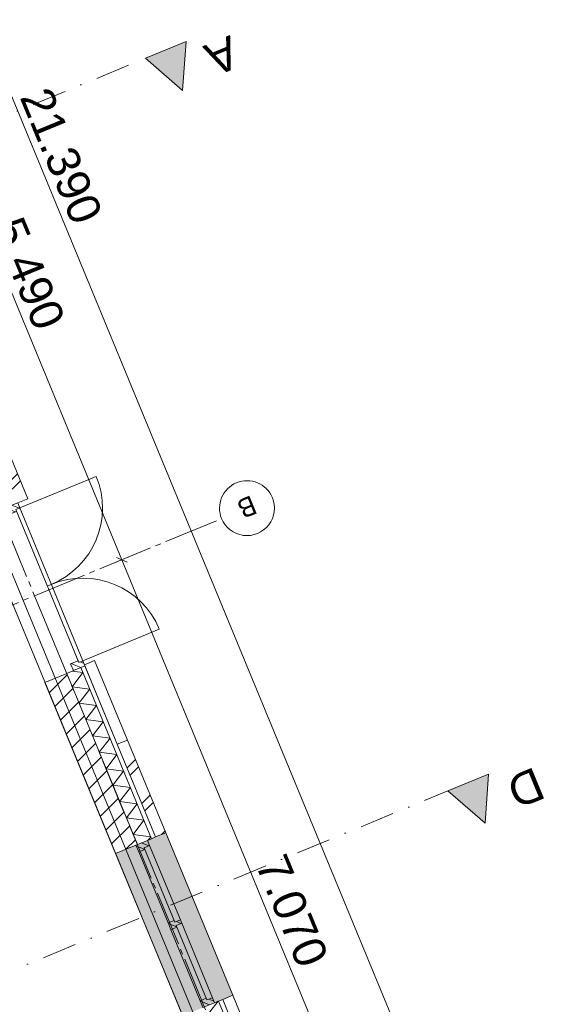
# Model space of a CAD drawing. Header units: millimetres. Extents: x -76965 to 1081933, y -21129 to 30747.
# Tile 111 of 114: x -5162 to -396, y 10301 to 19269. Entities that reach past the tile are written whole.
import ezdxf
from ezdxf.enums import TextEntityAlignment as Align

# ---------------------------------------------------------------- set-up
doc = ezdxf.new("R2010")
doc.units = ezdxf.units.MM
doc.header["$MEASUREMENT"] = 0
doc.linetypes.add('B0204', pattern=[650, 500, -50, 50, -50])
doc.linetypes.add('B0302', pattern=[625.500011, 313.000011, -156.25, 0, -156.25])
for name, color, linetype in [('007 Stramien', 7, 'Continuous'), ('021 Buitenwanden', 7, 'Continuous'), ('021 Buitenwanden 2D arcering', 7, 'Continuous'), ('021 Buitenwanden Afdek-arcering', 7, 'Continuous'), ('021 Buitenwanden Deuren', 7, 'Continuous'), ('021 Buitenwanden Doorsnede-arcering', 7, 'Continuous'), ('021 Buitenwanden Laagscheidingslijnen', 7, 'Continuous'), ('021 Buitenwanden Ramen', 7, 'Continuous'), ('023 Dekvloer', 7, 'Continuous'), ('102 Teksten ruimten _ Zones Zone omranding', 7, 'Continuous'), ('121 Drsn-en gevelaanduidingen', 7, 'Continuous'), ('121 Drsn-en gevelaanduidingen 2D arcering', 7, 'Continuous'), ('160 Presentatie_Aankleding 2D', 7, 'Continuous')]:
    doc.layers.add(name, color=color, linetype=linetype)
doc.styles.add('GENERATED_STYLE_1', font='txt')
doc.dimstyles.new('GENERATED_STYLE__1', dxfattribs={"dimtxt": 300, "dimasz": 71.25, "dimexe": 0.18, "dimexo": 0, "dimgap": 0.09, "dimtad": 1, "dimdec": 0, "dimzin": 0, "dimdsep": 46, "dimtxsty": 'GENERATED_STYLE_1', "dimblk": 'ARROWHEAD_6', "dimblk1": 'ARROWHEAD_6', "dimblk2": 'ARROWHEAD_6', "dimcen": 0.09, "dimclrd": 1, "dimclre": 1, "dimclrt": 2, "dimadec": 1, "dimazin": 0, "dimtfac": 1, "dimtdec": 4, "dimtmove": 0, "dimatfit": 3, "dimfxl": 1, "dimtolj": 1, "dimtzin": 0, "dimarcsym": 0})
pattern_1 = [(45, (0, 0), (-229.81, 229.81), []), (45, (-45.96, 45.96), (-229.81, 229.81), [])]
pattern_2 = [(45, (0, 0), (-31.8198, 31.8198), [])]

# ---------------------------------------------------------------- blocks, each defined once
blk = doc.blocks.new('Slab_1_1', base_point=(-2608.4, 7603))
at = {"layer": '023 Dekvloer', "color": 1, "linetype": 'Continuous', "lineweight": 0, "flags": 128}
blk.add_lwpolyline([(-2608.4, 7603), (-65140.3, -18201.4), (-72388.9, -636), (-38625.6, 13296.7), (-39373.3, 15108.5), (-10604.5, 26980.2)], close=True, dxfattribs=at)
blk = doc.blocks.new('*D78')
at = {"layer": '160 Presentatie_Aankleding 2D', "color": 1, "linetype": 'Continuous', "lineweight": 0}
for p, q in [((-8947.1, 25775.4), (-6326.5, 19424.8)), ((-6391.5, 19398), (-6261.5, 19451.6)), ((-6277.5, 19404.5), (-6375.4, 19445.2)), ((-6326.5, 19424.8), (-4232.3, 14349.9)), ((-4297.3, 14323.1), (-4167.3, 14376.8)), ((-4183.3, 14329.6), (-4281.2, 14370.3))]:
    blk.add_line(p, q, dxfattribs=at)
at = {"layer": '160 Presentatie_Aankleding 2D', "color": 2, "lineweight": 0, "insert": (-5419.6, 17384.4), "char_height": 300, "attachment_point": 7, "rotation": 292.42397, "style": 'GENERATED_STYLE_1'}
blk.add_mtext('\\A1;{\\fArial|b0|i0|c0|p38;5.490}', dxfattribs=at)
blk = doc.blocks.new('ARROWHEAD_6')
at = {"color": 0, "linetype": 'Continuous', "lineweight": 0}
for p, q in [((0, 0), (-1, 0)), ((-0.5, -0.5), (0.5, 0.5))]:
    blk.add_line(p, q, dxfattribs=at)
blk = doc.blocks.new('*D79')
at = {"layer": '160 Presentatie_Aankleding 2D', "color": 1, "linetype": 'Continuous', "lineweight": 0}
for p, q in [((-4297.3, 14323.1), (-4167.3, 14376.8)), ((-4183.3, 14329.6), (-4281.2, 14370.3)), ((-4232.3, 14349.9), (-1535.3, 7814.3)), ((-1600.3, 7787.5), (-1470.3, 7841.2)), ((-1584.3, 7834.7), (-1486.3, 7794)), ((-1535.3, 7814.3), (-1513.8, 7762.3))]:
    blk.add_line(p, q, dxfattribs=at)
at = {"layer": '160 Presentatie_Aankleding 2D', "color": 2, "lineweight": 0, "insert": (-3024, 11579.2), "char_height": 300, "attachment_point": 7, "rotation": 292.42397, "style": 'GENERATED_STYLE_1'}
blk.add_mtext('\\A1;{\\fArial|b0|i0|c0|p38;7.070}', dxfattribs=at)
blk = doc.blocks.new('*D82')
at = {"layer": '160 Presentatie_Aankleding 2D', "color": 1, "linetype": 'Continuous', "lineweight": 0}
for p, q in [((-71452.2, -7450), (-71322.2, -7396.3)), ((-71338.3, -7443.5), (-71436.2, -7402.8)), ((-71387.2, -7423.1), (-69293, -12498)), ((-69244.1, -12518.4), (-69342, -12477.7))]:
    blk.add_line(p, q, dxfattribs=at)
at = {"layer": '160 Presentatie_Aankleding 2D', "color": 2, "lineweight": 0, "insert": (-70480.3, -9463.6), "char_height": 300, "attachment_point": 7, "rotation": 292.42397, "style": 'GENERATED_STYLE_1'}
blk.add_mtext('\\A1;{\\fArial|b0|i0|c0|p38;5.490}', dxfattribs=at)
blk = doc.blocks.new('*D83')
at = {"layer": '160 Presentatie_Aankleding 2D', "color": 1, "linetype": 'Continuous', "lineweight": 0}
for p, q in [((-69358, -12524.8), (-69228, -12471.2)), ((-69244.1, -12518.4), (-69342, -12477.7)), ((-69293, -12498), (-66596, -19033.6)), ((-66661, -19060.4), (-66531, -19006.8)), ((-66645, -19013.3), (-66547.1, -19054)), ((-66596, -19033.6), (-66574.6, -19085.6))]:
    blk.add_line(p, q, dxfattribs=at)
at = {"layer": '160 Presentatie_Aankleding 2D', "color": 2, "lineweight": 0, "insert": (-68084.7, -15268.8), "char_height": 300, "attachment_point": 7, "rotation": 292.42397, "style": 'GENERATED_STYLE_1'}
blk.add_mtext('\\A1;{\\fArial|b0|i0|c0|p38;7.070}', dxfattribs=at)
blk = doc.blocks.new('*D96')
at = {"layer": '160 Presentatie_Aankleding 2D', "color": 1, "linetype": 'Continuous', "lineweight": 0}
for p, q in [((-9085.9, 27899.3), (-9064.4, 27847.3)), ((-9129.4, 27820.5), (-8999.4, 27874.1)), ((-9015.4, 27826.9), (-9113.4, 27867.6)), ((-9064.4, 27847.3), (-904.9, 8074.5)), ((-969.9, 8047.6), (-840, 8101.3)), ((-953.9, 8094.8), (-856, 8054.1)), ((-904.9, 8074.5), (-883.5, 8022.5))]:
    blk.add_line(p, q, dxfattribs=at)
at = {"layer": '160 Presentatie_Aankleding 2D', "color": 2, "lineweight": 0, "insert": (-5168.3, 18563.1), "char_height": 300, "attachment_point": 7, "rotation": 292.42397, "style": 'GENERATED_STYLE_1'}
blk.add_mtext('\\A1;{\\fArial|b0|i0|c0|p38;21.390}', dxfattribs=at)
blk = doc.blocks.new('Cutting Plane_1_1', base_point=(-72305.7, -9263.1))
at = {"layer": '121 Drsn-en gevelaanduidingen 2D arcering', "linetype": 'Continuous', "lineweight": 0, "true_color": 0x000000}
blk.add_hatch(color=18, dxfattribs=at).paths.add_polyline_path([(-3646.9, 19069.7), (-4016.7, 18917.1), (-3679.2, 18623.6)])
at = {"layer": '121 Drsn-en gevelaanduidingen', "color": 2, "linetype": 'Continuous', "lineweight": 0}
for p, q in [((-3646.9, 19069.7), (-4016.7, 18917.1)), ((-3679.2, 18623.6), (-3646.9, 19069.7)), ((-4016.7, 18917.1), (-3679.2, 18623.6))]:
    blk.add_line(p, q, dxfattribs=at)
at = {"layer": '121 Drsn-en gevelaanduidingen', "color": 9, "linetype": 'B0302', "lineweight": 0}
blk.add_line((-72120.8, -9186.8), (-4016.7, 18917.1), dxfattribs=at)
at = {"layer": '121 Drsn-en gevelaanduidingen', "color": 2, "lineweight": 0, "insert": (-3245.4, 19130.3), "char_height": 300, "attachment_point": 7, "rotation": 202.42397, "style": 'GENERATED_STYLE_1'}
blk.add_mtext('\\A1;{\\fArial|b0|i0|c0|p38;A}', dxfattribs=at)
blk = doc.blocks.new('Cutting Plane_4_1', base_point=(-69552.7, -15934.5))
at = {"layer": '121 Drsn-en gevelaanduidingen 2D arcering', "linetype": 'Continuous', "lineweight": 0, "true_color": 0x000000}
blk.add_hatch(color=18, dxfattribs=at).paths.add_polyline_path([(-893.9, 12398.2), (-1263.6, 12245.7), (-926.2, 11952.2)])
at = {"layer": '121 Drsn-en gevelaanduidingen', "color": 2, "linetype": 'Continuous', "lineweight": 0}
for p, q in [((-893.9, 12398.2), (-1263.6, 12245.7)), ((-926.2, 11952.2), (-893.9, 12398.2)), ((-1263.6, 12245.7), (-926.2, 11952.2))]:
    blk.add_line(p, q, dxfattribs=at)
at = {"layer": '121 Drsn-en gevelaanduidingen', "color": 9, "linetype": 'B0302', "lineweight": 0}
blk.add_line((-12464.1, 7623.7), (-1263.6, 12245.7), dxfattribs=at)
at = {"layer": '121 Drsn-en gevelaanduidingen', "color": 2, "lineweight": 0, "insert": (-472.1, 12467.2), "char_height": 300, "attachment_point": 7, "rotation": 202.42397, "style": 'GENERATED_STYLE_1'}
blk.add_mtext('\\A1;{\\fArial|b0|i0|c0|p38;D}', dxfattribs=at)
blk = doc.blocks.new('*X120')
at = {"layer": '021 Buitenwanden Doorsnede-arcering', "color": 250, "linetype": 'Continuous', "lineweight": 0, "true_color": 0x3f3f3f}
for p, q in [((-4585.6, 13322.4), (-4684.5, 13335.6)), ((-4585.6, 13322.4), (-4684.1, 13194.3)), ((-4523.9, 13173), (-4684.1, 13194.3)), ((-4523.9, 13173), (-4622.5, 13044.9)), ((-4462.2, 13023.5), (-4622.5, 13044.9)), ((-4462.2, 13023.5), (-4560.8, 12895.4)), ((-4400.6, 12874.1), (-4560.8, 12895.4)), ((-4400.6, 12874.1), (-4499.1, 12746)), ((-4338.9, 12724.7), (-4499.1, 12746)), ((-4338.9, 12724.7), (-4437.5, 12596.6)), ((-4277.2, 12575.2), (-4437.5, 12596.6)), ((-4277.2, 12575.2), (-4375.8, 12447.1)), ((-4215.6, 12425.8), (-4375.8, 12447.1)), ((-4215.6, 12425.8), (-4314.2, 12297.7)), ((-4153.9, 12276.4), (-4314.2, 12297.7)), ((-4153.9, 12276.4), (-4252.5, 12148.2)), ((-4092.2, 12126.9), (-4252.5, 12148.2)), ((-4092.2, 12126.9), (-4190.8, 11998.8)), ((-4030.6, 11977.5), (-4190.8, 11998.8)), ((-4030.6, 11977.5), (-4129.2, 11849.4)), ((-3968.9, 11828.1), (-4129.2, 11849.4)), ((-3968.9, 11828.1), (-3992.8, 11797))]:
    blk.add_line(p, q, dxfattribs=at)
blk = doc.blocks.new('*X121')
at = {"layer": '021 Buitenwanden Doorsnede-arcering', "color": 250, "linetype": 'Continuous', "lineweight": 0, "true_color": 0x3f3f3f}
for p, q in [((-3355.9, 10329), (-3450.8, 10205.6)), ((-3290.6, 10184.3), (-3450.8, 10205.6)), ((-3290.6, 10184.3), (-3389.2, 10056.2)), ((-3228.9, 10034.9), (-3389.2, 10056.2)), ((-3228.9, 10034.9), (-3327.5, 9906.7)), ((-3167.3, 9885.4), (-3327.5, 9906.7)), ((-3167.3, 9885.4), (-3265.8, 9757.3)), ((-3105.6, 9736), (-3265.8, 9757.3)), ((-3105.6, 9736), (-3204.2, 9607.9)), ((-3043.9, 9586.5), (-3204.2, 9607.9)), ((-3043.9, 9586.5), (-3142.5, 9458.4)), ((-2982.3, 9437.1), (-3142.5, 9458.4)), ((-2982.3, 9437.1), (-3080.8, 9309)), ((-2920.6, 9287.7), (-3080.8, 9309)), ((-2920.6, 9287.7), (-3019.2, 9159.6)), ((-2858.9, 9138.2), (-3019.2, 9159.6)), ((-2858.9, 9138.2), (-2957.5, 9010.1)), ((-2797.3, 8988.8), (-2957.5, 9010.1)), ((-2797.3, 8988.8), (-2895.8, 8860.7)), ((-2735.6, 8839.4), (-2895.8, 8860.7)), ((-2735.6, 8839.4), (-2834.2, 8711.3)), ((-2673.9, 8689.9), (-2834.2, 8711.3)), ((-2673.9, 8689.9), (-2772.5, 8561.8)), ((-2612.3, 8540.5), (-2772.5, 8561.8)), ((-2612.3, 8540.5), (-2710.8, 8412.4)), ((-2550.6, 8391.1), (-2710.8, 8412.4)), ((-2550.6, 8391.1), (-2649.2, 8262.9)), ((-2488.9, 8241.6), (-2649.2, 8262.9)), ((-2488.9, 8241.6), (-2587.5, 8113.5)), ((-2427.3, 8092.2), (-2587.5, 8113.5)), ((-2427.3, 8092.2), (-2525.8, 7964.1)), ((-2365.6, 7942.8), (-2525.8, 7964.1)), ((-2365.6, 7942.8), (-2464.2, 7814.6)), ((-2303.9, 7793.3), (-2464.2, 7814.6)), ((-2303.9, 7793.3), (-2402.5, 7665.2)), ((-2242.3, 7643.9), (-2402.5, 7665.2)), ((-2242.3, 7643.9), (-2340.9, 7515.8)), ((-2180.6, 7494.5), (-2340.9, 7515.8)), ((-2180.6, 7494.5), (-2221, 7442))]:
    blk.add_line(p, q, dxfattribs=at)
blk = doc.blocks.new('R nis rechthoekig 17_3')
at = {"layer": '021 Buitenwanden Ramen', "color": 1, "linetype": 'Continuous', "lineweight": 0}
for p, q in [((-391.5, 100), (391.5, 100)), ((-391.5, 100), (-391.5, 0)), ((391.5, 0), (391.5, 100)), ((-391.5, 0), (391.5, 0))]:
    blk.add_line(p, q, dxfattribs=at)
blk.add_point((391.5, 100), dxfattribs=at)
blk = doc.blocks.new('R2e hout 17_3')
at = {"layer": '021 Buitenwanden 2D arcering', "linetype": 'Continuous', "lineweight": 0, "true_color": 0x000000}
h = blk.add_hatch(dxfattribs=at)
h.set_pattern_fill('310_Naaldhout__01__0001', color=18, style=0, pattern_type=2)
h.set_pattern_definition(pattern_2)
h.paths.add_polyline_path([(-800, 0), (-800, -114), (-733, -114), (-733, -54), (-750, -54), (-750, 0)])
h = blk.add_hatch(dxfattribs=at)
h.set_pattern_fill('310_Naaldhout__01__0001', color=18, style=0, pattern_type=2)
h.set_pattern_definition(pattern_2)
h.paths.add_polyline_path([(0, -114), (0, 0), (-16.5, 0), (-16.5, -54), (-33.5, -54), (-33.5, -114)])
h = blk.add_hatch(dxfattribs=at)
h.set_pattern_fill('310_Naaldhout__01__0001', color=18, style=0, pattern_type=2)
h.set_pattern_definition(pattern_2)
h.paths.add_polyline_path([(0, 0), (0, -114), (33.5, -114), (33.5, -54), (16.5, -54), (16.5, 0)])
h = blk.add_hatch(dxfattribs=at)
h.set_pattern_fill('310_Naaldhout__01__0001', color=18, style=0, pattern_type=2)
h.set_pattern_definition(pattern_2)
h.paths.add_polyline_path([(800, -114), (800, 0), (750, 0), (750, -54), (733, -54), (733, -114)])
at = {"layer": '021 Buitenwanden Ramen', "color": 1, "linetype": 'Continuous', "lineweight": 0}
for p, q in [((-800, 180), (800, 180)), ((-800, 0), (-750, 0)), ((-800, -114), (-800, 0)), ((-750, 0), (-750, -54)), ((-750, 0), (-16.5, 0)), ((-16.5, -54), (-16.5, 0)), ((-16.5, 0), (0, 0)), ((0, 0), (16.5, 0)), ((16.5, 0), (16.5, -54)), ((16.5, 0), (750, 0)), ((750, -54), (750, 0)), ((750, 0), (800, 0)), ((800, 0), (800, -114)), ((-750, -54), (-733, -54)), ((-750, -54), (-16.5, -54)), ((-750, -54), (-16.5, -54)), ((-733, -54), (-733, -114)), ((-33.5, -114), (-33.5, -54)), ((-33.5, -54), (-16.5, -54)), ((16.5, -54), (33.5, -54)), ((16.5, -54), (750, -54)), ((16.5, -54), (750, -54)), ((33.5, -54), (33.5, -114)), ((733, -114), (733, -54)), ((733, -54), (750, -54)), ((-733, -114), (-800, -114)), ((-33.5, -114), (-733, -114)), ((0, -114), (-33.5, -114)), ((33.5, -114), (0, -114)), ((733, -114), (33.5, -114)), ((800, -114), (733, -114)), ((-800, -314), (800, -314))]:
    blk.add_line(p, q, dxfattribs=at)
at = {"layer": '021 Buitenwanden Ramen', "color": 254, "linetype": 'Continuous', "lineweight": 0, "true_color": 0xdfdfdf}
for p, q in [((-800, -100), (-800, 0)), ((800, -100), (800, 0))]:
    blk.add_line(p, q, dxfattribs=at)
at = {"layer": '021 Buitenwanden Ramen', "color": 2, "linetype": 'Continuous', "lineweight": 0}
for p, q in [((-800, -114), (-800, -100)), ((800, -114), (800, -100))]:
    blk.add_line(p, q, dxfattribs=at)
blk = doc.blocks.new('D2a bi h 17')
at = {"layer": '021 Buitenwanden 2D arcering', "linetype": 'Continuous', "lineweight": 0, "true_color": 0x000000}
h = blk.add_hatch(dxfattribs=at)
h.set_pattern_fill('310_Naaldhout__01__0001', color=18, style=0, pattern_type=2)
h.set_pattern_definition(pattern_2)
h.paths.add_polyline_path([(-802.7, 0), (-802.7, -114), (-769.2, -114), (-769.2, 0)])
h = blk.add_hatch(dxfattribs=at)
h.set_pattern_fill('310_Naaldhout__01__0001', color=18, style=0, pattern_type=2)
h.set_pattern_definition(pattern_2)
h.paths.add_polyline_path([(-769.2, 0), (-769.2, -114), (-752.7, -114), (-752.7, 0)])
h = blk.add_hatch(dxfattribs=at)
h.set_pattern_fill('310_Naaldhout__01__0001', color=18, style=0, pattern_type=2)
h.set_pattern_definition(pattern_2)
h.paths.add_polyline_path([(752.7, 0), (752.7, -114), (769.2, -114), (769.2, 0)])
h = blk.add_hatch(dxfattribs=at)
h.set_pattern_fill('310_Naaldhout__01__0001', color=18, style=0, pattern_type=2)
h.set_pattern_definition(pattern_2)
h.paths.add_polyline_path([(802.7, 0), (769.2, 0), (769.2, -114), (802.7, -114)])
h = blk.add_hatch(dxfattribs=at)
h.set_pattern_fill('310_Naaldhout__01__0001', color=18, style=0, pattern_type=2)
h.set_pattern_definition(pattern_2)
h.paths.add_polyline_path([(-752.7, -40), (-752.7, -114), (-735.7, -114), (-735.7, -40)])
h = blk.add_hatch(dxfattribs=at)
h.set_pattern_fill('310_Naaldhout__01__0001', color=18, style=0, pattern_type=2)
h.set_pattern_definition(pattern_2)
h.paths.add_polyline_path([(752.7, -40), (735.7, -40), (735.7, -114), (752.7, -114)])
at = {"layer": '021 Buitenwanden Deuren', "color": 9, "linetype": 'Continuous', "lineweight": 0}
for p, q in [((-752.7, 0), (-752.7, 752.7)), ((752.7, 0), (752.7, 752.7)), ((-802.7, 0), (-802.7, -40)), ((802.7, 0), (802.7, -40))]:
    blk.add_line(p, q, dxfattribs=at)
at = {"layer": '021 Buitenwanden Deuren', "color": 1, "linetype": 'Continuous', "lineweight": 0}
for p, q in [((-802.7, 0), (-735.7, 0)), ((-752.7, 0), (752.7, 0)), ((-752.7, -40), (-752.7, 0)), ((0, 0), (0, -40)), ((735.7, 0), (802.7, 0)), ((752.7, 0), (752.7, -40)), ((752.7, -40), (-752.7, -40)), ((-735.7, -40), (-735.7, -114)), ((735.7, -40), (735.7, -114)), ((-802.7, -114), (-735.7, -114)), ((735.7, -114), (802.7, -114))]:
    blk.add_line(p, q, dxfattribs=at)
at = {"layer": '021 Buitenwanden Deuren', "color": 254, "linetype": 'Continuous', "lineweight": 0, "true_color": 0xdfdfdf}
for p, q in [((-802.7, -40), (-802.7, -114)), ((802.7, -40), (802.7, -114))]:
    blk.add_line(p, q, dxfattribs=at)
at = {"layer": '021 Buitenwanden Deuren', "color": 9, "linetype": 'Continuous', "lineweight": 0}
for centre, start, end in [((-752.7, 0), 0, 90), ((752.7, 0), 90, 180)]:
    blk.add_arc(centre, 752.7, start, end, dxfattribs=at)
blk = doc.blocks.new('Wall_13_1', base_point=(-10604.5, 26980.2))
at = {"layer": '021 Buitenwanden Afdek-arcering', "linetype": 'Continuous', "lineweight": 0, "true_color": 0xffffff}
blk.add_hatch(color=7, dxfattribs=at).paths.add_polyline_path([(-3678.3, 10195.9), (-3493.5, 10272.2), (-3388.1, 10315.7), (-3221.7, 10384.3), (-3832, 11863.4), (-3998.4, 11794.7), (-4103.8, 11751.2), (-4288.7, 11674.9)])
at = {"layer": '021 Buitenwanden Doorsnede-arcering', "linetype": 'Continuous', "lineweight": 0, "true_color": 0x000000}
h = blk.add_hatch(dxfattribs=at)
h.set_pattern_fill('145_Baksteen_0001', color=18, style=0, pattern_type=2)
h.set_pattern_definition(pattern_1)
h.paths.add_polyline_path([(-5677.4, 16335.2), (-5769.8, 16297.1), (-5180, 14867.7), (-5087.5, 14905.9)])
h = blk.add_hatch(dxfattribs=at)
h.set_pattern_fill('130_Kalkzandsteen_0001', color=18, style=0, pattern_type=2)
h.set_pattern_definition([(45, (0, 0), (-88.3883, 88.3883), [])])
h.paths.add_polyline_path([(-4734, 13315.1), (-4931.8, 13233.5), (-4288.7, 11674.9), (-4103.8, 11751.2), (-4090.8, 11756.6)])
h = blk.add_hatch(dxfattribs=at)
h.set_pattern_fill('145_Baksteen_0001', color=18, style=0, pattern_type=2)
h.set_pattern_definition(pattern_1)
h.paths.add_polyline_path([(-4273.2, 12670.4), (-3924.5, 11825.2), (-3832, 11863.4), (-4180.8, 12708.5)])
at = {"layer": '021 Buitenwanden', "color": 3, "linetype": 'Continuous', "lineweight": 0}
for p, q in [((-5087.5, 14905.9), (-5180, 14867.7)), ((-3924.5, 11825.2), (-3832, 11863.4))]:
    blk.add_line(p, q, dxfattribs=at)
at = {"layer": '021 Buitenwanden', "color": 254, "linetype": 'Continuous', "lineweight": 0, "true_color": 0xdfdfdf}
for p, q in [((-4604.6, 13368.5), (-4673, 13340.3)), ((-4673, 13340.3), (-4734, 13315.1)), ((-4090.8, 11756.6), (-3998.4, 11794.7)), ((-3998.4, 11794.7), (-3961.4, 11810)), ((-3480.5, 10277.5), (-3388.1, 10315.7)), ((-3388.1, 10315.7), (-3351.1, 10330.9))]:
    blk.add_line(p, q, dxfattribs=at)
at = {"layer": '021 Buitenwanden', "color": 9, "linetype": 'Continuous', "lineweight": 0}
for p, q in [((-4567.6, 13383.8), (-4604.6, 13368.5)), ((-3961.4, 11810), (-3924.5, 11825.2)), ((-3351.1, 10330.9), (-3314.1, 10346.2))]:
    blk.add_line(p, q, dxfattribs=at)
at = {"layer": '021 Buitenwanden', "color": 1, "linetype": 'Continuous', "lineweight": 0}
for p, q in [((-4567.6, 13383.8), (-4273.2, 12670.4)), ((-4180.8, 12708.5), (-4273.2, 12670.4)), ((-3314.1, 10346.2), (-3015.4, 9622.3))]:
    blk.add_line(p, q, dxfattribs=at)
at = {"layer": '021 Buitenwanden', "color": 2, "linetype": 'Continuous', "lineweight": 0}
for p, q in [((-4734, 13315.1), (-4931.8, 13233.5)), ((-4288.7, 11674.9), (-4103.8, 11751.2)), ((-4103.8, 11751.2), (-4090.8, 11756.6))]:
    blk.add_line(p, q, dxfattribs=at)
at = {"layer": '021 Buitenwanden', "color": 3, "linetype": 'Continuous', "lineweight": 0, "flags": 128}
for points in [[(-5087.5, 14905.9), (-5677.4, 16335.2)], [(-3832, 11863.4), (-4180.8, 12708.5)]]:
    blk.add_lwpolyline(points, dxfattribs=at)
at = {"layer": '021 Buitenwanden', "color": 2, "linetype": 'Continuous', "lineweight": 0, "flags": 128}
blk.add_lwpolyline([(-4931.8, 13233.5), (-4288.7, 11674.9)], dxfattribs=at)
at = {"layer": '021 Buitenwanden Laagscheidingslijnen', "color": 1, "linetype": 'Continuous', "lineweight": 0}
for p, q in [((-3961.4, 11810), (-4604.6, 13368.5)), ((-2146.1, 7410.8), (-3351.1, 10330.9))]:
    blk.add_line(p, q, dxfattribs=at)
at = {"layer": '021 Buitenwanden Laagscheidingslijnen', "color": 2, "linetype": 'Continuous', "lineweight": 0}
blk.add_line((-4090.8, 11756.6), (-4734, 13315.1), dxfattribs=at)
at = {"layer": '021 Buitenwanden Laagscheidingslijnen', "color": 3, "linetype": 'Continuous', "lineweight": 0}
blk.add_line((-3924.5, 11825.2), (-4273.2, 12670.4), dxfattribs=at)
at = {"layer": '021 Buitenwanden', "color": 1, "lineweight": 0}
for name in ['*X120', '*X121']:
    blk.add_blockref(name, (0, 0), dxfattribs=at)
at = {"layer": '021 Buitenwanden Deuren', "color": 1, "linetype": 'Continuous', "lineweight": 0, "zscale": 1000, "rotation": 292.4239740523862}
blk.add_blockref('D2a bi h 17', (-4873.8, 14125.8), dxfattribs=at)
at = {"layer": '021 Buitenwanden Ramen', "color": 1, "linetype": 'Continuous', "lineweight": 0, "zscale": 1000, "rotation": 292.4239740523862}
for name, p in [('R nis rechthoekig 17_3', (-4422.6, 13032.3)), ('R2e hout 17_3', (-3693.2, 11055.2)), ('R nis rechthoekig 17_3', (-3164.8, 9984.3))]:
    blk.add_blockref(name, p, dxfattribs=at)
blk = doc.blocks.new('Standard grid marker_2')
at = {"layer": '007 Stramien', "color": 6, "linetype": 'B0204', "lineweight": 0}
for p, q in [((9000, 0), (17821, 0)), ((17821, 0), (26821, 0))]:
    blk.add_line(p, q, dxfattribs=at)
blk.add_point((17821, 0), dxfattribs=at)
blk.add_point((17821, 0), dxfattribs=at)
at = {"layer": '007 Stramien', "color": 6, "lineweight": 0, "style": 'GENERATED_STYLE_1'}
for tag, p in [('AC_MarkerText_1_0', (-250, 8.6)), ('AC_MarkerText_1_1', (27071, 8.6))]:
    blk.add_attdef(tag, text='', height=175, rotation=270, dxfattribs=at).set_placement(p, align=Align.MIDDLE_CENTER)
blk = doc.blocks.new('Standard grid marker_3')
at = {"layer": '007 Stramien', "color": 6, "linetype": 'B0204', "lineweight": 0}
blk.add_line((9000, 0), (0, 0), dxfattribs=at)
at = {"layer": '007 Stramien', "color": 212, "linetype": 'Continuous', "lineweight": 0, "true_color": 0xcc00cc}
for start, end in [(0, 180), (180, 0)]:
    blk.add_arc((-250, 0), 250, start, end, dxfattribs=at)
at = {"layer": '007 Stramien', "color": 6, "lineweight": 0, "style": 'GENERATED_STYLE_1'}
for tag, p in [('AC_MarkerText_1_0', (-250, 10)), ('AC_MarkerText_1_1', (73401.8, 10))]:
    blk.add_attdef(tag, text='', height=175, dxfattribs=at).set_placement(p, align=Align.MIDDLE_CENTER)

msp = doc.modelspace()

# ---------------------------------------------------------------- linework, layer by layer
at = {"layer": '102 Teksten ruimten _ Zones Zone omranding', "color": 8, "linetype": 'Continuous', "lineweight": 0, "true_color": 0x6e6e90, "flags": 128}
msp.add_lwpolyline([(-7264.4, 7842.9), (-3278, 9487.9), (-5651.4, 15239.4), (-10125.2, 13393.2), (-10969.5, 15439.1), (-13336.1, 14462.5), (-9355.5, 4816.4), (-6501.5, 5994.1)], close=True, dxfattribs=at)

# ---------------------------------------------------------------- block references
at = {"layer": '007 Stramien', "color": 1, "linetype": 'Continuous', "lineweight": 0, "zscale": 1000, "rotation": 292.4239737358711}
msp.add_blockref('Standard grid marker_2', (-11697.5, 30189.8), dxfattribs=at)
at = {"layer": '007 Stramien', "color": 1, "linetype": 'Continuous', "lineweight": 0}
ref = msp.add_blockref('Standard grid marker_3', (-3323.9, 14724.8), dxfattribs=dict(at, zscale=1000, rotation=202.423973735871))
ref.add_attrib('AC_MarkerText_1', 'B', dxfattribs={"color": 6, "lineweight": 0, "height": 175, "rotation": 202.42397, "style": 'GENERATED_STYLE_1'}).set_placement((-3092.8, 14830.2), align=Align.MIDDLE_CENTER)
at = {"layer": '021 Buitenwanden', "color": 1, "lineweight": 0}
msp.add_blockref('Wall_13_1', (-10604.5, 26980.2), dxfattribs=at)
at = {"layer": '023 Dekvloer', "color": 1, "linetype": 'Continuous', "lineweight": 0}
msp.add_blockref('Slab_1_1', (-2608.4, 7603), dxfattribs=at)
at = {"layer": '121 Drsn-en gevelaanduidingen', "color": 9, "lineweight": 0}
for name, p in [('Cutting Plane_1_1', (-72305.7, -9263.1)), ('Cutting Plane_4_1', (-69552.7, -15934.5))]:
    msp.add_blockref(name, p, dxfattribs=at)

# ---------------------------------------------------------------- dimensions: what is measured, and where the dimension line sits
at = {"layer": '160 Presentatie_Aankleding 2D', "color": 1, "linetype": 'Continuous', "lineweight": 0}
for base, p1, p2, picture, middle in [((-904.9, 8074.5), (-8786.4, 27962), (-626.9, 8189.2), '*D96', (-4790.6, 18041)), ((-4232.3, 14349.9), (-5418.1, 19799.7), (-3323.9, 14724.8), '*D78', (-5085.3, 16967.5)), ((-69293, -12498), (-5418.1, 19799.7), (-3323.9, 14724.8), '*D82', (-70146, -9880.5)), ((-66596, -19033.6), (-3323.9, 14724.8), (-626.9, 8189.2), '*D83', (-67750.4, -15685.7)), ((-1535.3, 7814.3), (-3323.9, 14724.8), (-626.9, 8189.2), '*D79', (-2689.7, 11162.2))]:
    dim = msp.add_linear_dim(base=base, p1=p1, p2=p2, angle=292.42397, dimstyle='GENERATED_STYLE__1', dxfattribs=at)
    dim.commit()
    dim.dimension.update_dxf_attribs({"geometry": picture, "text_midpoint": middle, "dimtype": 160, "text_rotation": 292.42397})

doc.saveas('drawing.dxf')
